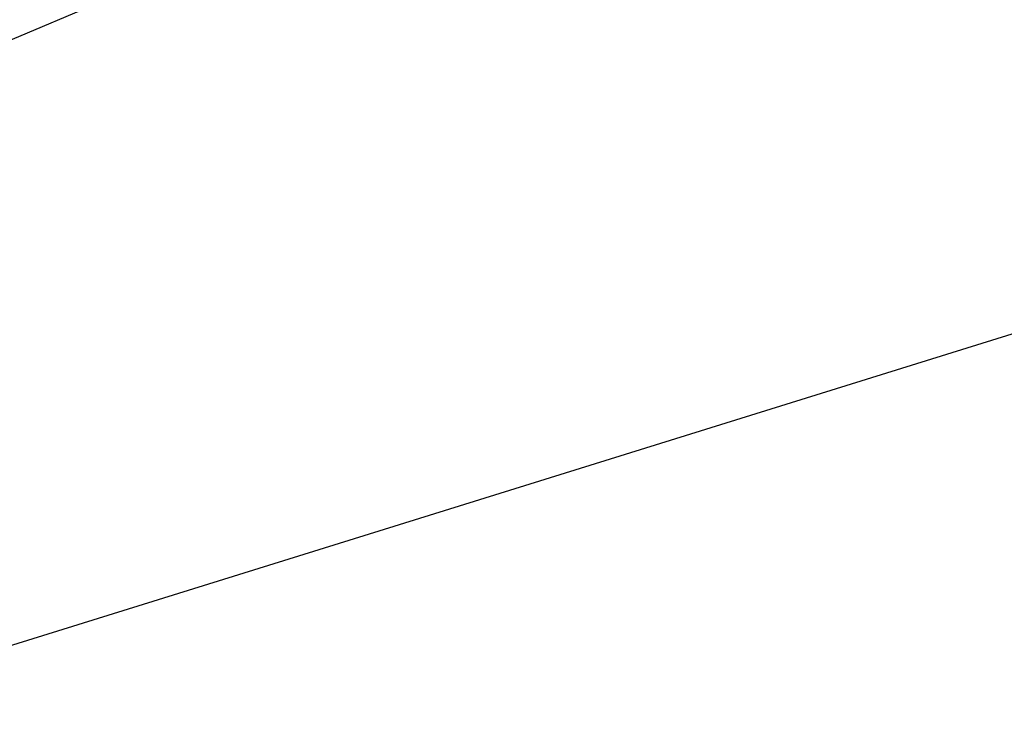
# Model space of a CAD drawing. Extents: x -219 to 381, y -9 to 31.
# Tile 141 of 256: x -0.61356 to -0.61014, y 18.24307 to 18.24552. Entities that reach past the tile are written whole.
import ezdxf

# ---------------------------------------------------------------- set-up
doc = ezdxf.new("R2010")
doc.units = 0
doc.header["$LTSCALE"] = 25.4
doc.layers.get('0').update_dxf_attribs({"color": 13, "linetype": 'CONTINUOUS'})

# ---------------------------------------------------------------- blocks, each defined once
blk = doc.blocks.new('IMPULSE-LED-S-8115_STL_1')
at = {"color": 250}
for p, q in [((-0.689485, 18.2132454, 217.2323456), (-0.3353988, 18.3634834, 217.4552155)), ((-0.689485, 18.2132454, 217.2323456), (-0.3353988, 18.3634834, 217.4552155)), ((-0.3162524, 18.335804, 213.9575195), (-0.6928616, 18.2186928, 213.7319946)), ((-0.3162524, 18.335804, 213.9575195), (-0.6928616, 18.2186928, 213.7319946))]:
    blk.add_line(p, q, dxfattribs=at)
mesh = blk.add_polyface(dxfattribs=at)
corners = [(-0.3201222, 18.3412971, 214.6570587), (-0.3597477, 18.4006233, 214.6521454), (-0.6129841, 18.0994167, 214.4399414)]
mesh.append_faces([[corners[k] for k in face] for face in [(0, 1, 2)]], dxfattribs={"color": 250})
mesh = blk.add_polyface(dxfattribs=at)
corners = [(-0.2486311, 18.2471027, 214.664978), (-0.3201222, 18.3412971, 214.6570587), (-0.6129841, 18.0994167, 214.4399414)]
mesh.append_faces([[corners[k] for k in face] for face in [(0, 1, 2)]], dxfattribs={"color": 250})
mesh = blk.add_polyface(dxfattribs=at)
corners = [(-0.2486311, 18.2471027, 214.664978), (-0.6129841, 18.0994167, 214.4399414), (-0.5416012, 18.0068455, 214.446228)]
mesh.append_faces([[corners[k] for k in face] for face in [(0, 1, 2)]], dxfattribs={"color": 250})

msp = doc.modelspace()

# ---------------------------------------------------------------- block references
at = {"color": 0}
msp.add_blockref('IMPULSE-LED-S-8115_STL_1', (0, 0), dxfattribs=at)

doc.saveas('drawing.dxf')
